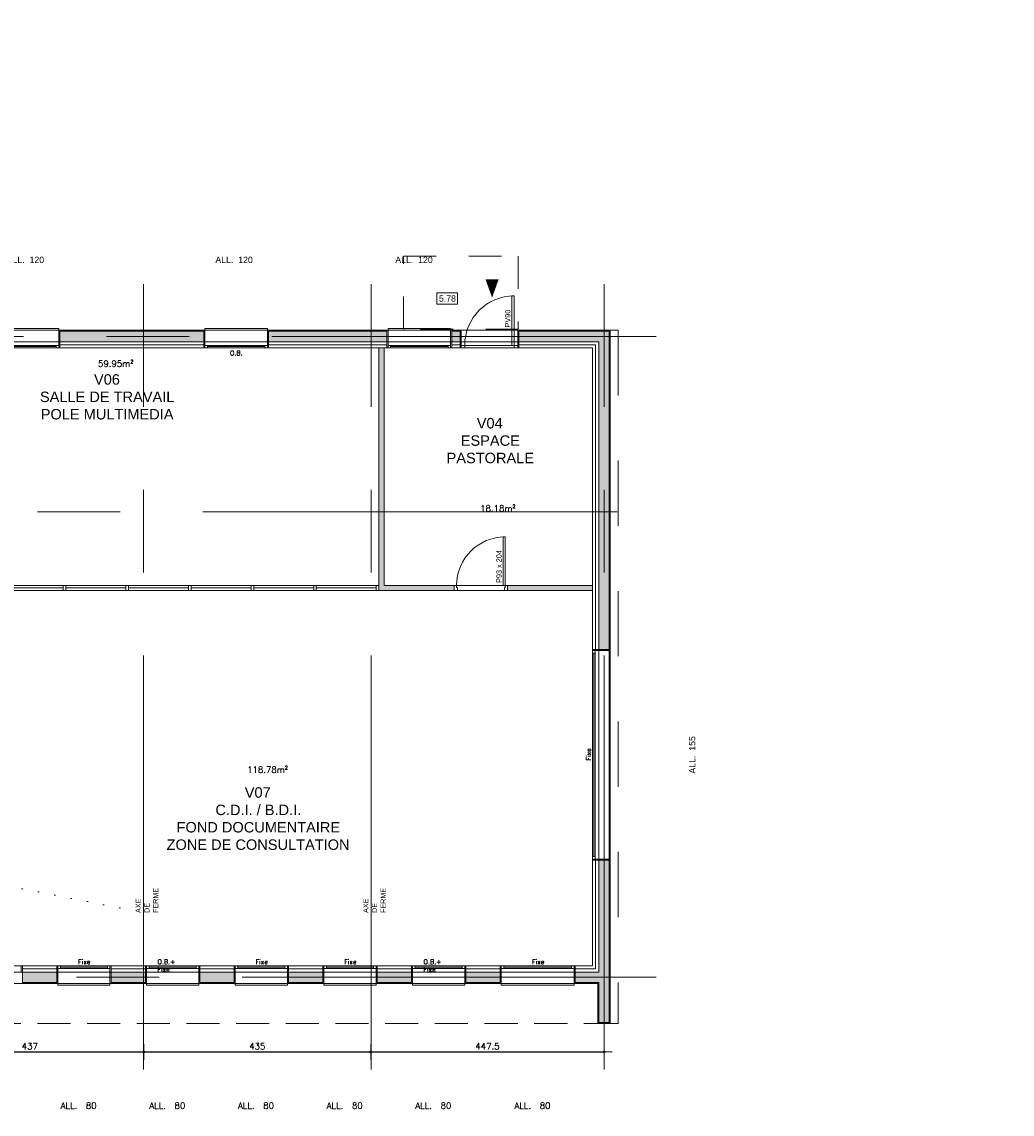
# Model space of a CAD drawing. Header units: metres. Extents: x -27451 to 793200, y -12566 to 75286.
# Tile 14 of 27: x 62709 to 81693, y -8660 to 12274. Entities that reach past the tile are written whole.
import ezdxf

# ---------------------------------------------------------------- set-up
doc = ezdxf.new("R2010")
doc.units = ezdxf.units.M
doc.header["$LTSCALE"] = 50
for name, pattern in [('AXES', [50.8, 31.75, -6.35, 6.35, -6.35]), ('INTERROMPU', [19.05, 12.7, -6.35]), ('PLURIELLE', [0.5, 0.25, -0.25]), ('POINTILLE', [6.35, 0, -6.35])]:
    doc.linetypes.add(name, pattern=pattern)
doc.layers.get('0').update_dxf_attribs({"lineweight": 0})
doc.layers.get('DefPoints').update_dxf_attribs({"lineweight": 0})
for name, color, linetype, lineweight in [('C-COUVERTURE', 153, 'Continuous', 0), ('D-CLDIST', 3, 'Continuous', 0), ('D-CLDOUB', 2, 'Continuous', 0), ('D-ISOLAT', 104, 'Continuous', 0), ('E-MOBIL', 43, 'Continuous', 0), ('H-CLOISON', 20, 'Continuous', 0), ('H-PAROIS', 9, 'Continuous', 0), ('O-MENUISEXT', 1, 'Continuous', 0), ('O-MENUISINT', 6, 'Continuous', 0), ('R-COT50', 7, 'Continuous', 0), ('R-TEXTE1', 7, 'Continuous', 0), ('R-TEXTE2', 1, 'Continuous', 0), ('S-AXESTR', 1, 'AXES', 0), ('S-ELTVUS', 195, 'Continuous', 0), ('S-MACON', 4, 'Continuous', 0), ('S-POUTRE', 8, 'INTERROMPU', 0), ('T-TEXTE SURFACE', 31, 'Continuous', 0), ('V-ENDUIT', 3, 'Continuous', 0)]:
    doc.layers.add(name, color=color, linetype=linetype, lineweight=lineweight)
doc.layers.add('R-ACCESSIBILITE PMR', color=7, linetype='Continuous', lineweight=0, true_color=0x8f23b3)
doc.layers.add('SU-SURHAB', color=21, linetype='Continuous', lineweight=0, plot=False)
doc.layers.add('SU-SURHOB', color=225, linetype='Continuous', lineweight=0, plot=False)
doc.styles.add('AAP Fort', font='swiss.ttf')
doc.styles.add('Cotation', font='Romans.shx')
doc.styles.add('TEXTE', font='ARIALN.TTF')
doc.linetypes.add('ISOLATION', pattern='A,0.00254,-2.54,[134,ltypeshp.shx,S=2.54,R=0,X=-2.54,Y=0],-5.08,[134,ltypeshp.shx,S=2.54,R=180,X=2.54,Y=0],-2.54', length=10.16254)
doc.dimstyles.new('COT50', dxfattribs={"dimscale": 0, "dimtxt": 120, "dimasz": 10, "dimexe": 1.25, "dimexo": 0.625, "dimgap": 50, "dimtad": 1, "dimdec": 1, "dimlfac": 0.1, "dimrnd": 0.5, "dimdsep": 46, "dimtxsty": 'Cotation', "dimblk1": 'POINTCOT', "dimblk2": 'POINTCOT', "dimsah": 1, "dimcen": 150, "dimse1": 1, "dimse2": 1, "dimadec": 0, "dimazin": 0, "dimtfac": 1, "dimtdec": 1, "dimtix": 1, "dimtmove": 2, "dimatfit": 3, "dimldrblk": 'POINTCOT', "dimfxl": 1, "dimtfill": 1, "dimtolj": 1, "dimarcsym": 0})

# ---------------------------------------------------------------- blocks, each defined once
blk = doc.blocks.new('Pint_Cloison10_93')
for points in [[(-8.5, 0), (-4.5, 0), (-4.5, 93), (-8.5, 93)], [(-96, -10), (-102, -10), (-102, 0), (-97.5, 0), (-97.5, -4), (-96, -4)]]:
    blk.add_lwpolyline(points, close=True)
blk.add_lwpolyline([(0, -10), (-6, -10), (-6, -4), (-4.5, -4), (-4.5, 0), (0, 0), (0, -10)])
at = {"ltscale": 25}
blk.add_arc((-4.5, 0), 93, 90, 180, dxfattribs=at)
blk = doc.blocks.new('Pext_90')
for points in [[(-7, 0), (-12, 0), (-12, 95), (-7, 95)], [(-102, -5), (-109, -5), (-109, 0), (-102, 0)], [(0, -5), (-7, -5), (-7, 0), (0, 0)]]:
    blk.add_lwpolyline(points, close=True)
blk.add_arc((-7, 0), 95, 90, 180)
blk = doc.blocks.new('POINTCOT')
for p, q in [((0, 15), (0, -15)), ((-15, 0), (15, 0))]:
    blk.add_line(p, q)
at = {"const_width": 2.5}
blk.add_lwpolyline([(-1.3, 0, 1), (1.3, 0, 1)], format="xyb", close=True, dxfattribs=at)
blk = doc.blocks.new('*D545')
at = {"color": 0, "lineweight": -2, "transparency": 16777216}
blk.add_line((60687, -7468), (65038, -7468), dxfattribs=at)
at = {"layer": 'DefPoints', "color": 0, "transparency": 16777216}
for p in [(65048, -4739), (60677, -7343), (65048, -7468)]:
    blk.add_point(p, dxfattribs=at)
at = {"color": 0, "lineweight": -2, "transparency": 16777216, "xscale": 10, "yscale": 10, "zscale": 10, "rotation": 180}
blk.add_blockref('POINTCOT', (60677, -7468), dxfattribs=at)
at = {"color": 0, "lineweight": -2, "transparency": 16777216, "xscale": 10, "yscale": 10, "zscale": 10}
blk.add_blockref('POINTCOT', (65048, -7468), dxfattribs=at)
at = {"color": 0, "transparency": 16777216, "insert": (62862, -7358), "char_height": 120, "attachment_point": 5, "style": 'Cotation', "bg_fill": 3, "box_fill_scale": 1.1, "bg_fill_color": 256, "bg_fill_true_color": 13158600, "bg_fill_transparency": 0}
blk.add_mtext('\\A1;437', dxfattribs=at)
blk = doc.blocks.new('*D546')
at = {"color": 0, "lineweight": -2, "transparency": 16777216}
blk.add_line((65058, -7468), (69388, -7468), dxfattribs=at)
at = {"layer": 'DefPoints', "color": 0, "transparency": 16777216}
for p in [(65048, -4739), (69398, -4773), (69398, -7468)]:
    blk.add_point(p, dxfattribs=at)
at = {"color": 0, "lineweight": -2, "transparency": 16777216, "xscale": 10, "yscale": 10, "zscale": 10, "rotation": 180}
blk.add_blockref('POINTCOT', (65048, -7468), dxfattribs=at)
at = {"color": 0, "lineweight": -2, "transparency": 16777216, "xscale": 10, "yscale": 10, "zscale": 10}
blk.add_blockref('POINTCOT', (69398, -7468), dxfattribs=at)
at = {"color": 0, "transparency": 16777216, "insert": (67223, -7358), "char_height": 120, "attachment_point": 5, "style": 'Cotation', "bg_fill": 3, "box_fill_scale": 1.1, "bg_fill_color": 256, "bg_fill_true_color": 13158600, "bg_fill_transparency": 0}
blk.add_mtext('\\A1;435', dxfattribs=at)
blk = doc.blocks.new('*D547')
at = {"color": 0, "lineweight": -2, "transparency": 16777216}
blk.add_line((69408, -7468), (73863, -7468), dxfattribs=at)
at = {"layer": 'DefPoints', "color": 0, "transparency": 16777216}
for p in [(69398, -4773), (73873, -7428), (73873, -7468)]:
    blk.add_point(p, dxfattribs=at)
at = {"color": 0, "lineweight": -2, "transparency": 16777216, "xscale": 10, "yscale": 10, "zscale": 10, "rotation": 180}
blk.add_blockref('POINTCOT', (69398, -7468), dxfattribs=at)
at = {"color": 0, "lineweight": -2, "transparency": 16777216, "xscale": 10, "yscale": 10, "zscale": 10}
blk.add_blockref('POINTCOT', (73873, -7468), dxfattribs=at)
at = {"color": 0, "transparency": 16777216, "insert": (71636, -7358), "char_height": 120, "attachment_point": 5, "style": 'Cotation', "bg_fill": 3, "box_fill_scale": 1.1, "bg_fill_color": 256, "bg_fill_true_color": 13158600, "bg_fill_transparency": 0}
blk.add_mtext('\\A1;447.5', dxfattribs=at)

msp = doc.modelspace()

# ---------------------------------------------------------------- hatches: boundary and pattern name
at = {"layer": 'H-CLOISON'}
for points in [[(69554.27, 1474.27), (69654.27, 1474.27), (69654.27, 6024.27), (69554.27, 6024.27)], [(70999.13, 1374.27), (70999.13, 1474.27), (69554.27, 1474.27), (69554.27, 1374.27)], [(73649.13, 1374.27), (73649.13, 1474.27), (72019.13, 1474.27), (72019.13, 1374.27)]]:
    msp.add_hatch(color=256, dxfattribs=at).paths.add_polyline_path(points)
at = {"layer": 'H-PAROIS', "true_color": 0x002f5f}
h = msp.add_hatch(color=158, dxfattribs=at)
h.dxf.hatch_style = 1
h.paths.add_polyline_path([(63439.13, 6344.27), (63439.13, 6144.27), (66199.13, 6144.27), (66199.13, 6344.27)])
h = msp.add_hatch(color=158, dxfattribs=at)
h.dxf.hatch_style = 1
h.paths.add_polyline_path([(69709.13, 6144.27), (69709.13, 6344.27), (67439.13, 6344.27), (67439.13, 6144.27)])
h.paths.add_polyline_path([(70949.13, 6344.27), (70949.13, 6144.27), (71109.13, 6144.27), (71109.13, 6344.27)])
h = msp.add_hatch(color=158, dxfattribs=at)
h.dxf.hatch_style = 1
h.paths.add_polyline_path([(73769.13, 6144.27), (73769.13, 246.9), (73969.13, 246.9), (73969.13, 6344.27), (72239.13, 6344.27), (72239.13, 6144.27)])
h = msp.add_hatch(color=158, dxfattribs=at)
h.dxf.hatch_style = 1
h.paths.add_polyline_path([(73769.13, -5935.73), (73319.13, -5935.73), (73319.13, -6135.73), (73769.13, -6135.73), (73769.13, -6905.73), (73969.13, -6905.73), (73969.13, -3793.1), (73769.13, -3793.1)])
h = msp.add_hatch(color=158, dxfattribs=at)
h.dxf.hatch_style = 1
h.paths.add_polyline_path([(62719.12, -5935.73), (62719.12, -6135.73), (63379.12, -6135.73), (63379.12, -5935.73)])
h = msp.add_hatch(color=158, dxfattribs=at)
h.dxf.hatch_style = 1
h.paths.add_polyline_path([(65079.13, -6135.73), (65079.13, -5935.73), (64419.13, -5935.73), (64419.13, -6135.73)])
h = msp.add_hatch(color=158, dxfattribs=at)
h.dxf.hatch_style = 1
h.paths.add_polyline_path([(66119.13, -5935.73), (66119.13, -6135.73), (66779.13, -6135.73), (66779.13, -5935.73)])
h = msp.add_hatch(color=158, dxfattribs=at)
h.dxf.hatch_style = 1
h.paths.add_polyline_path([(67819.13, -5935.73), (67819.13, -6135.73), (68479.13, -6135.73), (68479.13, -5935.73)])
h = msp.add_hatch(color=158, dxfattribs=at)
h.dxf.hatch_style = 1
h.paths.add_polyline_path([(69519.13, -5935.73), (69519.13, -6135.73), (70179.13, -6135.73), (70179.13, -5935.73)])
h = msp.add_hatch(color=158, dxfattribs=at)
h.dxf.hatch_style = 1
h.paths.add_polyline_path([(71219.13, -5935.73), (71219.13, -6135.73), (71879.13, -6135.73), (71879.13, -5935.73)])

# ---------------------------------------------------------------- linework, layer by layer
at = {"layer": 'C-COUVERTURE', "linetype": 'PLURIELLE', "ltscale": 100}
for p, q in [((73989.13, 6364.27), (74139.13, 6364.27)), ((74139.13, 6364.27), (74139.13, -6925.73)), ((73989.13, -6925.73), (74139.13, -6925.73))]:
    msp.add_line(p, q, dxfattribs=at)
at = {"layer": 'D-CLDIST'}
for p, q in [((69554.27, 6024.27), (69554.27, 1374.27)), ((69654.27, 6024.27), (69554.27, 6024.27)), ((69654.27, 6024.27), (69654.27, 1474.27)), ((69654.27, 1474.27), (70999.13, 1474.27)), ((70999.13, 1374.27), (70999.13, 1474.27)), ((72019.13, 1474.27), (73649.13, 1474.27)), ((72019.13, 1374.27), (72019.13, 1474.27)), ((73649.13, 1474.27), (73649.13, 1374.27)), ((69554.27, 1374.27), (70999.13, 1374.27)), ((72019.13, 1374.27), (73649.13, 1374.27))]:
    msp.add_line(p, q, dxfattribs=at)
at = {"layer": 'D-CLDOUB'}
for p, q in [((63419.13, 6024.27), (66219.13, 6024.27)), ((67419.13, 6024.27), (69729.13, 6024.27)), ((70929.13, 6024.27), (71129.13, 6024.27)), ((72219.13, 6024.27), (73649.13, 6024.27)), ((73649.13, 6024.27), (73649.13, 246.9)), ((73649.13, -3773.1), (73649.13, -5815.73)), ((62719.12, -5815.73), (63379.12, -5815.73)), ((64419.13, -5815.73), (65079.13, -5815.73)), ((66119.13, -5815.73), (66779.13, -5815.73)), ((67819.13, -5815.73), (68479.13, -5815.73)), ((69519.13, -5815.73), (70199.13, -5815.73)), ((71199.13, -5815.73), (71899.13, -5815.73)), ((73299.13, -5815.73), (73649.13, -5815.73))]:
    msp.add_line(p, q, dxfattribs=at)
at = {"layer": 'D-ISOLAT', "color": 32, "linetype": 'ISOLATION'}
for p, q in [((63439.13, 6084.27), (66219.13, 6084.27)), ((67419.13, 6084.27), (69709.13, 6084.27)), ((70949.13, 6084.27), (71109.13, 6084.27)), ((72239.13, 6084.27), (73709.13, 6084.27)), ((73709.13, 6084.27), (73709.13, 246.9)), ((73709.13, -3773.1), (73709.13, -5875.73)), ((62719.12, -5875.73), (63379.12, -5875.73)), ((64419.13, -5875.73), (65079.13, -5875.73)), ((66119.13, -5875.73), (66779.13, -5875.73)), ((67819.13, -5875.73), (68479.13, -5875.73)), ((69519.13, -5875.73), (70179.13, -5875.73)), ((71219.13, -5875.73), (71879.13, -5875.73)), ((73319.13, -5875.73), (73709.13, -5875.73))]:
    msp.add_line(p, q, dxfattribs=at)
at = {"layer": 'E-MOBIL', "linetype": 'POINTILLE'}
msp.add_line((58042.59, -3427.67), (65138.3, -4813.94), dxfattribs=at)
at = {"layer": 'O-MENUISEXT', "ltscale": 250}
for p, q in [((63419.13, 6074.27), (62219.13, 6074.27)), ((63439.13, 6024.27), (63439.13, 6144.27)), ((66199.13, 6024.27), (66199.13, 6144.27)), ((67419.13, 6074.27), (66219.13, 6074.27)), ((67439.13, 6024.27), (67439.13, 6144.27)), ((69709.13, 6024.27), (69709.13, 6144.27)), ((70929.13, 6074.27), (69729.13, 6074.27)), ((70949.13, 6024.27), (70949.13, 6144.27)), ((72239.13, 6024.27), (72239.13, 6144.27)), ((63369.13, 6049.27), (62269.13, 6049.27)), ((67369.13, 6049.27), (66269.13, 6049.27)), ((70879.13, 6049.27), (69779.13, 6049.27))]:
    msp.add_line(p, q, dxfattribs=at)
at = {"layer": 'O-MENUISEXT'}
for p, q in [((73674.13, -3723.1), (73674.13, 176.9)), ((73699.13, 176.9), (73699.13, -3723.1)), ((64349.13, -5840.73), (63449.12, -5840.73)), ((66049.13, -5840.73), (65149.13, -5840.73)), ((67749.13, -5840.73), (66849.13, -5840.73)), ((69449.13, -5840.73), (68549.13, -5840.73)), ((71149.13, -5840.73), (70249.13, -5840.73)), ((73249.13, -5840.73), (71949.13, -5840.73)), ((63449.12, -5865.73), (64349.13, -5865.73)), ((65149.13, -5865.73), (66049.13, -5865.73)), ((66849.13, -5865.73), (67749.13, -5865.73)), ((68549.13, -5865.73), (69449.13, -5865.73)), ((70249.13, -5865.73), (71149.13, -5865.73)), ((71949.13, -5865.73), (73249.13, -5865.73))]:
    msp.add_line(p, q, dxfattribs=at)
at = {"layer": 'O-MENUISEXT', "ltscale": 250}
for points in [[(62199.13, 6144.27), (63439.13, 6144.27), (63439.13, 6024.27), (62199.13, 6024.27)], [(63419.13, 6024.27), (63369.13, 6024.27), (63369.13, 6074.27), (63419.13, 6074.27)], [(63439.13, 6144.27), (63419.13, 6144.27), (63419.13, 6024.27), (63439.13, 6024.27)], [(66199.13, 6144.27), (66219.13, 6144.27), (66219.13, 6024.27), (66199.13, 6024.27)], [(66199.13, 6144.27), (67439.13, 6144.27), (67439.13, 6024.27), (66199.13, 6024.27)], [(66219.13, 6024.27), (66269.13, 6024.27), (66269.13, 6074.27), (66219.13, 6074.27)], [(67419.13, 6024.27), (67369.13, 6024.27), (67369.13, 6074.27), (67419.13, 6074.27)], [(67439.13, 6144.27), (67419.13, 6144.27), (67419.13, 6024.27), (67439.13, 6024.27)], [(69709.13, 6144.27), (69729.13, 6144.27), (69729.13, 6024.27), (69709.13, 6024.27)], [(69709.13, 6144.27), (70949.13, 6144.27), (70949.13, 6024.27), (69709.13, 6024.27)], [(69729.13, 6024.27), (69779.13, 6024.27), (69779.13, 6074.27), (69729.13, 6074.27)], [(70929.13, 6024.27), (70879.13, 6024.27), (70879.13, 6074.27), (70929.13, 6074.27)], [(70949.13, 6144.27), (70929.13, 6144.27), (70929.13, 6024.27), (70949.13, 6024.27)], [(71109.13, 6144.27), (71129.13, 6144.27), (71129.13, 6024.27), (71109.13, 6024.27)], [(71109.13, 6144.27), (72239.13, 6144.27), (72239.13, 6024.27), (71109.13, 6024.27)], [(72239.13, 6144.27), (72219.13, 6144.27), (72219.13, 6024.27), (72239.13, 6024.27)]]:
    msp.add_lwpolyline(points, close=True, dxfattribs=at)
at = {"layer": 'O-MENUISEXT'}
for points in [[(73649.13, 246.9), (73769.13, 246.9), (73769.13, 226.9), (73649.13, 226.9)], [(73769.13, -3793.1), (73769.13, 246.9), (73649.13, 246.9), (73649.13, -3793.1)], [(73649.13, 226.9), (73699.13, 226.9), (73699.13, 176.9), (73649.13, 176.9)], [(73649.13, -3773.1), (73699.13, -3773.1), (73699.13, -3723.1), (73649.13, -3723.1)], [(73649.13, -3793.1), (73769.13, -3793.1), (73769.13, -3773.1), (73649.13, -3773.1)], [(62719.12, -5935.73), (61679.12, -5935.73), (61679.12, -5815.73), (62719.12, -5815.73)], [(62719.12, -5815.73), (62719.12, -5935.73), (62699.12, -5935.73), (62699.12, -5815.73)], [(63379.12, -5815.73), (63379.12, -5935.73), (63399.12, -5935.73), (63399.12, -5815.73)], [(64419.13, -5935.73), (63379.12, -5935.73), (63379.12, -5815.73), (64419.13, -5815.73)], [(63399.12, -5815.73), (63399.12, -5865.73), (63449.12, -5865.73), (63449.12, -5815.73)], [(64399.13, -5815.73), (64399.13, -5865.73), (64349.13, -5865.73), (64349.13, -5815.73)], [(64419.13, -5815.73), (64419.13, -5935.73), (64399.13, -5935.73), (64399.13, -5815.73)], [(65079.13, -5815.73), (65079.13, -5935.73), (65099.13, -5935.73), (65099.13, -5815.73)], [(66119.13, -5935.73), (65079.13, -5935.73), (65079.13, -5815.73), (66119.13, -5815.73)], [(65099.13, -5815.73), (65099.13, -5865.73), (65149.13, -5865.73), (65149.13, -5815.73)], [(66099.13, -5815.73), (66099.13, -5865.73), (66049.13, -5865.73), (66049.13, -5815.73)], [(66119.13, -5815.73), (66119.13, -5935.73), (66099.13, -5935.73), (66099.13, -5815.73)], [(66779.13, -5815.73), (66779.13, -5935.73), (66799.13, -5935.73), (66799.13, -5815.73)], [(67819.13, -5935.73), (66779.13, -5935.73), (66779.13, -5815.73), (67819.13, -5815.73)], [(66799.13, -5815.73), (66799.13, -5865.73), (66849.13, -5865.73), (66849.13, -5815.73)], [(67799.13, -5815.73), (67799.13, -5865.73), (67749.13, -5865.73), (67749.13, -5815.73)], [(67819.13, -5815.73), (67819.13, -5935.73), (67799.13, -5935.73), (67799.13, -5815.73)], [(68479.13, -5815.73), (68479.13, -5935.73), (68499.13, -5935.73), (68499.13, -5815.73)], [(69519.13, -5935.73), (68479.13, -5935.73), (68479.13, -5815.73), (69519.13, -5815.73)], [(68499.13, -5815.73), (68499.13, -5865.73), (68549.13, -5865.73), (68549.13, -5815.73)], [(69499.13, -5815.73), (69499.13, -5865.73), (69449.13, -5865.73), (69449.13, -5815.73)], [(69519.13, -5815.73), (69519.13, -5935.73), (69499.13, -5935.73), (69499.13, -5815.73)], [(70179.13, -5815.73), (70179.13, -5935.73), (70199.13, -5935.73), (70199.13, -5815.73)], [(71219.13, -5935.73), (70179.13, -5935.73), (70179.13, -5815.73), (71219.13, -5815.73)], [(70199.13, -5815.73), (70199.13, -5865.73), (70249.13, -5865.73), (70249.13, -5815.73)], [(71199.13, -5815.73), (71199.13, -5865.73), (71149.13, -5865.73), (71149.13, -5815.73)], [(71219.13, -5815.73), (71219.13, -5935.73), (71199.13, -5935.73), (71199.13, -5815.73)], [(71879.13, -5815.73), (71879.13, -5935.73), (71899.13, -5935.73), (71899.13, -5815.73)], [(73319.13, -5935.73), (71879.13, -5935.73), (71879.13, -5815.73), (73319.13, -5815.73)], [(71899.13, -5815.73), (71899.13, -5865.73), (71949.13, -5865.73), (71949.13, -5815.73)], [(73299.13, -5815.73), (73299.13, -5865.73), (73249.13, -5865.73), (73249.13, -5815.73)], [(73319.13, -5815.73), (73319.13, -5935.73), (73299.13, -5935.73), (73299.13, -5815.73)]]:
    msp.add_lwpolyline(points, close=True, dxfattribs=at)
at = {"layer": 'O-MENUISINT'}
for p, q in [((62304.27, 1474.27), (69554.27, 1474.27)), ((62304.27, 1374.27), (69554.27, 1374.27)), ((62354.27, 1424.27), (63504.27, 1424.27)), ((63554.27, 1424.27), (64704.27, 1424.27)), ((64754.27, 1424.27), (65904.27, 1424.27)), ((65954.27, 1424.27), (67104.27, 1424.27)), ((67154.27, 1424.27), (68304.27, 1424.27)), ((68354.27, 1424.27), (69504.27, 1424.27))]:
    msp.add_line(p, q, dxfattribs=at)
for points in [[(63504.27, 1474.27), (63554.27, 1474.27), (63554.27, 1374.27), (63504.27, 1374.27)], [(64704.27, 1474.27), (64754.27, 1474.27), (64754.27, 1374.27), (64704.27, 1374.27)], [(65904.27, 1474.27), (65954.27, 1474.27), (65954.27, 1374.27), (65904.27, 1374.27)], [(67104.27, 1474.27), (67154.27, 1474.27), (67154.27, 1374.27), (67104.27, 1374.27)], [(68304.27, 1474.27), (68354.27, 1474.27), (68354.27, 1374.27), (68304.27, 1374.27)], [(69504.27, 1474.27), (69554.27, 1474.27), (69554.27, 1374.27), (69504.27, 1374.27)]]:
    msp.add_lwpolyline(points, close=True, dxfattribs=at)
at = {"layer": 'R-ACCESSIBILITE PMR', "linetype": 'PLURIELLE', "ltscale": 50}
msp.add_lwpolyline([(70026.75, 6383.97), (70026.75, 7783.97), (72226.75, 7783.97), (72226.75, 6383.97), (70026.75, 6383.97)], dxfattribs=at)
at = {"layer": 'R-TEXTE1'}
msp.add_lwpolyline([(70666.11, 6865.68), (71062.99, 6865.68), (71062.99, 7077.77), (70666.11, 7077.77)], close=True, dxfattribs=at)
at = {"layer": 'R-TEXTE2'}
msp.add_lwpolyline([(71723.49, 6987.38, 0, 250, 0), (71723.49, 7337.38, 0, 0, 0)], format="xyseb", dxfattribs=at)
at = {"layer": 'S-AXESTR', "ltscale": 5}
for p, q in [((65044.13, -7805.73), (65044.13, 7244.27)), ((69406.63, -7805.73), (69406.63, 7244.27)), ((73869.13, -7805.73), (73869.13, 7244.27)), ((29404.13, 6244.27), (74869.13, 6244.27)), ((74869.13, -6035.73), (55219.13, -6035.73))]:
    msp.add_line(p, q, dxfattribs=at)
at = {"layer": 'S-AXESTR', "color": 252, "ltscale": 5}
msp.add_line((74119.13, 2886.54), (30149.13, 2886.54), dxfattribs=at)
at = {"layer": 'S-ELTVUS'}
for p, q in [((62219.13, 6394.27), (63419.13, 6394.27)), ((63419.13, 6394.27), (63419.13, 6364.27)), ((66219.13, 6394.27), (67419.13, 6394.27)), ((66219.13, 6394.27), (66219.13, 6364.27)), ((67419.13, 6394.27), (67419.13, 6364.27)), ((69729.13, 6394.27), (70929.13, 6394.27)), ((69729.13, 6394.27), (69729.13, 6364.27)), ((70929.13, 6394.27), (70929.13, 6364.27)), ((71199.13, 6074.27), (72099.13, 6074.27)), ((73969.13, 226.9), (73969.13, -3773.1)), ((63399.12, -6185.73), (63399.12, -6155.73)), ((64399.13, -6185.73), (63399.12, -6185.73)), ((64399.13, -6185.73), (64399.13, -6155.73)), ((65099.13, -6185.73), (65099.13, -6155.73)), ((66099.13, -6185.73), (65099.13, -6185.73)), ((66099.13, -6185.73), (66099.13, -6155.73)), ((66799.13, -6185.73), (66799.13, -6155.73)), ((67799.13, -6185.73), (66799.13, -6185.73)), ((67799.13, -6185.73), (67799.13, -6155.73)), ((68499.13, -6185.73), (68499.13, -6155.73)), ((69499.13, -6185.73), (68499.13, -6185.73)), ((69499.13, -6185.73), (69499.13, -6155.73)), ((70199.13, -6185.73), (70199.13, -6155.73)), ((71199.13, -6185.73), (70199.13, -6185.73)), ((71199.13, -6185.73), (71199.13, -6155.73)), ((71899.13, -6185.73), (71899.13, -6155.73)), ((73299.13, -6185.73), (71899.13, -6185.73)), ((73299.13, -6185.73), (73299.13, -6155.73))]:
    msp.add_line(p, q, dxfattribs=at)
at = {"layer": 'S-MACON'}
for p, q in [((63439.13, 6344.27), (63439.13, 6144.27)), ((66199.13, 6344.27), (63439.13, 6344.27)), ((66199.13, 6144.27), (66199.13, 6344.27)), ((67439.13, 6344.27), (69709.13, 6344.27)), ((69709.13, 6344.27), (67439.13, 6344.27)), ((67439.13, 6344.27), (67439.13, 6144.27)), ((69709.13, 6144.27), (69709.13, 6344.27)), ((70949.13, 6344.27), (71109.13, 6344.27)), ((71109.13, 6344.27), (70949.13, 6344.27)), ((70949.13, 6144.27), (70949.13, 6344.27)), ((71109.13, 6144.27), (71109.13, 6344.27)), ((73969.13, 6344.27), (72239.13, 6344.27)), ((72239.13, 6344.27), (72239.13, 6144.27)), ((73969.13, 246.9), (73969.13, 6344.27)), ((63439.13, 6144.27), (66199.13, 6144.27)), ((67439.13, 6144.27), (69709.13, 6144.27)), ((70949.13, 6144.27), (71109.13, 6144.27)), ((72239.13, 6144.27), (73769.13, 6144.27)), ((73769.13, 6144.27), (73769.13, 246.9)), ((73769.13, 246.9), (73969.13, 246.9)), ((73769.13, -3793.1), (73769.13, -5935.73)), ((73769.13, -3793.1), (73969.13, -3793.1)), ((73969.13, -3793.1), (73969.13, -6905.73)), ((62719.12, -6135.73), (62719.12, -5935.73)), ((62719.12, -5935.73), (63379.12, -5935.73)), ((63379.12, -5935.73), (63379.12, -6135.73)), ((64419.13, -6135.73), (64419.13, -5935.73)), ((64419.13, -5935.73), (65079.13, -5935.73)), ((65079.13, -5935.73), (65079.13, -6135.73)), ((66119.13, -6135.73), (66119.13, -5935.73)), ((66119.13, -5935.73), (66779.13, -5935.73)), ((66779.13, -5935.73), (66779.13, -6135.73)), ((67819.13, -6135.73), (67819.13, -5935.73)), ((67819.13, -5935.73), (68479.13, -5935.73)), ((68479.13, -5935.73), (68479.13, -6135.73)), ((69519.13, -6135.73), (69519.13, -5935.73)), ((69519.13, -5935.73), (70179.13, -5935.73)), ((70179.13, -6135.73), (70179.13, -5935.73)), ((71219.13, -5935.73), (71879.13, -5935.73)), ((71219.13, -6135.73), (71219.13, -5935.73)), ((71879.13, -6135.73), (71879.13, -5935.73)), ((73319.13, -5935.73), (73769.13, -5935.73)), ((73319.13, -6135.73), (73319.13, -5935.73)), ((63379.12, -6135.73), (62719.12, -6135.73)), ((65079.13, -6135.73), (64419.13, -6135.73)), ((66779.13, -6135.73), (66119.13, -6135.73)), ((68479.13, -6135.73), (67819.13, -6135.73)), ((70179.13, -6135.73), (69519.13, -6135.73)), ((71879.13, -6135.73), (71219.13, -6135.73)), ((73769.13, -6135.73), (73319.13, -6135.73)), ((73769.13, -6135.73), (73769.13, -6905.73)), ((73769.13, -6905.73), (73969.13, -6905.73))]:
    msp.add_line(p, q, dxfattribs=at)
at = {"layer": 'S-POUTRE'}
msp.add_line((56339.13, -6925.73), (73749.13, -6925.73), dxfattribs=at)
at = {"layer": 'SU-SURHAB'}
for points in [[(56339.13, 1614.27), (57634.27, 1614.27), (57634.27, 1474.27), (69554.27, 1474.27), (69554.27, 6024.27), (56339.13, 6024.27)], [(69654.27, 1474.27), (73649.13, 1474.27), (73649.13, 6024.27), (69654.27, 6024.27)], [(73649.13, -5815.73), (73649.13, 1374.27), (62244.27, 1374.27), (57551.53, 1374.27), (57164.27, -402.85), (57213.12, -413.5), (57170.54, -608.91), (57049.13, -582.45), (57049.13, -1301.14), (57049.13, -1401.23), (57049.13, -5815.73)]]:
    msp.add_lwpolyline(points, close=True, dxfattribs=at)
at = {"layer": 'SU-SURHOB'}
msp.add_lwpolyline([(50839.13, -3785.73), (56099.13, -3785.73), (56099.13, -6925.73), (56339.13, -6925.73), (56339.13, -6155.73), (73749.13, -6155.73), (73749.13, -6925.73), (73989.13, -6925.73), (73989.13, 6364.27), (56319.13, 6364.27), (56319.13, 17114.27), (79894.77, 17114.27), (79894.77, 28912.84), (73753.11, 28912.84), (74109.36, 31002.84), (44559.13, 31002.84)], dxfattribs=at)
at = {"layer": 'V-ENDUIT'}
for p, q in [((63419.13, 6364.27), (63419.13, 6144.27)), ((66219.13, 6364.27), (63419.13, 6364.27)), ((66219.13, 6144.27), (66219.13, 6364.27)), ((69729.13, 6364.27), (67419.13, 6364.27)), ((67419.13, 6364.27), (67419.13, 6144.27)), ((69729.13, 6144.27), (69729.13, 6364.27)), ((71129.13, 6364.27), (70929.13, 6364.27)), ((70929.13, 6144.27), (70929.13, 6364.27)), ((71129.13, 6144.27), (71129.13, 6364.27)), ((73989.13, 6364.27), (72219.13, 6364.27)), ((72219.13, 6364.27), (72219.13, 6144.27)), ((73989.13, 226.9), (73989.13, 6364.27)), ((73769.13, 226.9), (73989.13, 226.9)), ((73769.13, -3773.1), (73989.13, -3773.1)), ((73989.13, -3773.1), (73989.13, -6925.73)), ((63399.12, -5935.73), (63399.12, -6155.73)), ((64399.13, -6155.73), (64399.13, -5935.73)), ((65099.13, -5935.73), (65099.13, -6155.73)), ((66099.13, -6155.73), (66099.13, -5935.73)), ((66799.13, -5935.73), (66799.13, -6155.73)), ((67799.13, -6155.73), (67799.13, -5935.73)), ((68499.13, -5935.73), (68499.13, -6155.73)), ((69499.13, -6155.73), (69499.13, -5935.73)), ((70199.13, -6155.73), (70199.13, -5935.73)), ((71199.13, -6155.73), (71199.13, -5935.73)), ((71899.13, -6155.73), (71899.13, -5935.73)), ((73299.13, -6155.73), (73299.13, -5935.73)), ((63399.12, -6155.73), (62699.12, -6155.73)), ((65099.13, -6155.73), (64399.13, -6155.73)), ((66799.13, -6155.73), (66099.13, -6155.73)), ((68499.13, -6155.73), (67799.13, -6155.73)), ((70199.13, -6155.73), (69499.13, -6155.73)), ((71899.13, -6155.73), (71199.13, -6155.73)), ((73749.13, -6155.73), (73299.13, -6155.73)), ((73749.13, -6155.73), (73749.13, -6925.73)), ((73749.13, -6925.73), (73989.13, -6925.73))]:
    msp.add_line(p, q, dxfattribs=at)

# ---------------------------------------------------------------- block references
at = {"layer": 'O-MENUISEXT', "xscale": 10, "yscale": 10, "zscale": 10}
msp.add_blockref('Pext_90', (72219.13, 6074.27), dxfattribs=at)
at = {"layer": 'O-MENUISINT', "xscale": 10, "yscale": 10, "zscale": 10}
msp.add_blockref('Pint_Cloison10_93', (72019.13, 1474.27), dxfattribs=at)

# ---------------------------------------------------------------- texts
at = {"layer": 'O-MENUISEXT', "insert": (72024.22, 6587.92), "char_height": 100, "width": 900, "attachment_point": 5, "rotation": 90, "style": 'AAP Fort'}
msp.add_mtext('PV90', dxfattribs=at)
at = {"layer": 'O-MENUISINT', "insert": (71856.81, 1835.33), "char_height": 100, "width": 1609.7149, "attachment_point": 5, "rotation": 90, "style": 'AAP Fort'}
msp.add_mtext('P93 x 204', dxfattribs=at)
at = {"layer": 'R-COT50', "insert": (75561.32, -2761.66), "char_height": 120, "width": 1968.5722, "attachment_point": 4, "rotation": 90, "style": 'AAP Fort'}
msp.add_mtext('\\pi628.79;{\\fArial|b0|i0|c0|p34;ALL.  155}', dxfattribs=at)
at = {"layer": 'R-COT50', "char_height": 120, "width": 1968.5722, "attachment_point": 4, "style": 'Cotation'}
for s, insert in [('\\pi629.44;{\\fArial|b0|i0|c0|p34;ALL.  120}', (57789.31, 7712.68)), ('\\pi629.44;{\\fArial|b0|i0|c0|p34;ALL.  120}', (61789.31, 7712.68)), ('\\pi629.44;{\\fArial|b0|i0|c0|p34;ALL.  120}', (65789.31, 7712.68)), ('\\pi629.44;{\\fArial|b0|i0|c0|p34;ALL.  120}', (69238.81, 7712.68)), ('\\pi704.29;{\\W0.7;ALL.  30}', (30850.57, -8497.92)), ('\\pi676.06;{\\fArial|b0|i0|c0|p34;ALL.  30}', (33250.57, -8497.92)), ('\\pi676.06;{\\fArial|b0|i0|c0|p34;ALL.  30}', (35650.57, -8497.92)), ('\\pi584.29;ALL.  80', (56855.56, -8497.92)), ('\\pi584.29;ALL.  80', (59154.3, -8497.92)), ('\\pi584.29;ALL.  80', (61169.29, -8497.92)), ('\\pi584.29;ALL.  80', (62869.3, -8497.92)), ('\\pi584.29;ALL.  80', (64569.3, -8497.92)), ('\\pi584.29;ALL.  80', (66269.3, -8497.92)), ('\\pi584.29;ALL.  80', (67969.3, -8497.92)), ('\\pi584.29;ALL.  80', (69669.31, -8497.92)), ('\\pi584.29;ALL.  80', (71569.31, -8497.92))]:
    msp.add_mtext(s, dxfattribs=dict(at, insert=insert))
at = {"layer": 'R-TEXTE1', "insert": (70867.4, 6971.73), "char_height": 120, "width": 512.6868, "attachment_point": 5, "rotation": 359.999997, "style": 'AAP Fort'}
msp.add_mtext('5.78', dxfattribs=at)
at = {"layer": 'R-TEXTE1', "char_height": 90, "attachment_point": 1, "style": 'Cotation'}
for s, insert in [('{\\W1;O.B.}', (66698.17, 5971.17)), ('{\\W1;Fixe}', (63789.2, -5694.91)), ('{\\W1;O.B.+ Fixe}', (65308.52, -5694.91)), ('{\\W1;Fixe}', (67189.21, -5694.91)), ('{\\W1;Fixe}', (68889.21, -5694.91)), ('{\\W1;O.B.+ Fixe}', (70408.52, -5694.91)), ('{\\W1;Fixe}', (72489.21, -5694.91))]:
    msp.add_mtext_dynamic_manual_height_columns(s, width=79.3871, gutter_width=12.5, heights=[0], dxfattribs=dict(at, insert=insert))
at = {"layer": 'R-TEXTE1', "insert": (73528.32, -1883.02), "char_height": 90, "attachment_point": 1, "rotation": 90, "style": 'Cotation'}
msp.add_mtext_dynamic_manual_height_columns('{\\W1;Fixe}', width=79.3871, gutter_width=12.5, heights=[0], dxfattribs=at)
at = {"layer": 'R-TEXTE2', "attachment_point": 4, "style": 'AAP Fort'}
for s, insert, char_height, width in [('\\pi265.54;{\\fArial|b0|i0|c0|p34;COUR DE RECREATION\\P\\pi425.43;(enrobé)\\P\\pi70.198;\\L(dévers inférieur à 1% sur la totalité de la cour)}', (31158.13, 11113.78), 300, 10052.1806), ('\\pi2224.8;{\\fArial|b0|i0|c0|p34;V06\\P\\pi1188.7;SALLE DE TRAVAIL\\P\\pi1203.9;POLE MULTIMEDIA}', (61867.34, 5086.24), 200, 4932.7418), ('\\pi600.87;{\\fArial|b0|i0|c0|p34;V04\\P\\pi293.85;ESPACE \\P\\pi21.882;PASTORALE}', (70829.25, 4247.86), 200, 1684.1454), ('\\pi562.13;{\\fArial|b0|i0|c0|p34;W05\\P\\pi25.019;SANITAIRES \\P\\pi394.94;FILLES}', (46037.37, 1718.35), 200, 1684.1454), ('\\pi2928.4;{\\fArial|b0|i0|c0|p34;V07\\P\\pi2366.3;C.D.I. / B.D.I.\\P\\pi1621.2;FOND DOCUMENTAIRE\\P\\pi1430.1;ZONE DE CONSULTATION}', (64053.82, -2996.44), 200, 6340.0036), ('\\pi562.95;{\\fArial|b0|i0|c0|p34;W06\\P\\pi25.019;SANITAIRES \\P\\pi150.46;GARCONS}', (45874.64, -4816.47), 200, 1684.1454)]:
    msp.add_mtext(s, dxfattribs=dict(at, insert=insert, char_height=char_height, width=width))
at = {"layer": 'R-TEXTE2', "char_height": 100, "attachment_point": 1, "rotation": 90, "style": 'TEXTE'}
for insert in [(64890.03, -4803.21), (69252.53, -4803.21)]:
    msp.add_mtext_dynamic_manual_height_columns('AXE DE FERME', width=152.6269, gutter_width=12.5, heights=[0], dxfattribs=dict(at, insert=insert))
at = {"layer": 'T-TEXTE SURFACE', "char_height": 120, "attachment_point": 1, "style": 'Cotation'}
for s, insert in [('59.95m²', (64169.77, 5784.08)), ('18.18m²', (71496.11, 3009.07)), ('118.78m²', (67029.13, -1999.31))]:
    msp.add_mtext(s, dxfattribs=dict(at, insert=insert))

# ---------------------------------------------------------------- next in the draw order: dimensions: what is measured, and where the dimension line sits
dim = msp.add_linear_dim(base=(65047.61, -7467.79), p1=(60676.76, -7342.65), p2=(65047.61, -4738.77), dimstyle='COT50', override={"dimscale": 1})
dim.commit()
dim.dimension.update_dxf_attribs({"geometry": '*D545', "text_midpoint": (62862.19, -7357.79)})

# ---------------------------------------------------------------- next in the draw order: dimensions: what is measured, and where the dimension line sits
dim = msp.add_linear_dim(base=(69398.07, -7467.79), p1=(65047.61, -4738.77), p2=(69398.07, -4772.99), dimstyle='COT50', override={"dimscale": 1})
dim.commit()
dim.dimension.update_dxf_attribs({"geometry": '*D546', "text_midpoint": (67222.84, -7357.79)})

# ---------------------------------------------------------------- next in the draw order: dimensions: what is measured, and where the dimension line sits
dim = msp.add_linear_dim(base=(73873.37, -7467.79), p1=(69398.07, -4772.99), p2=(73873.37, -7427.72), dimstyle='COT50', override={"dimscale": 1})
dim.commit()
dim.dimension.update_dxf_attribs({"geometry": '*D547', "text_midpoint": (71635.72, -7357.79)})

doc.saveas('drawing.dxf')
